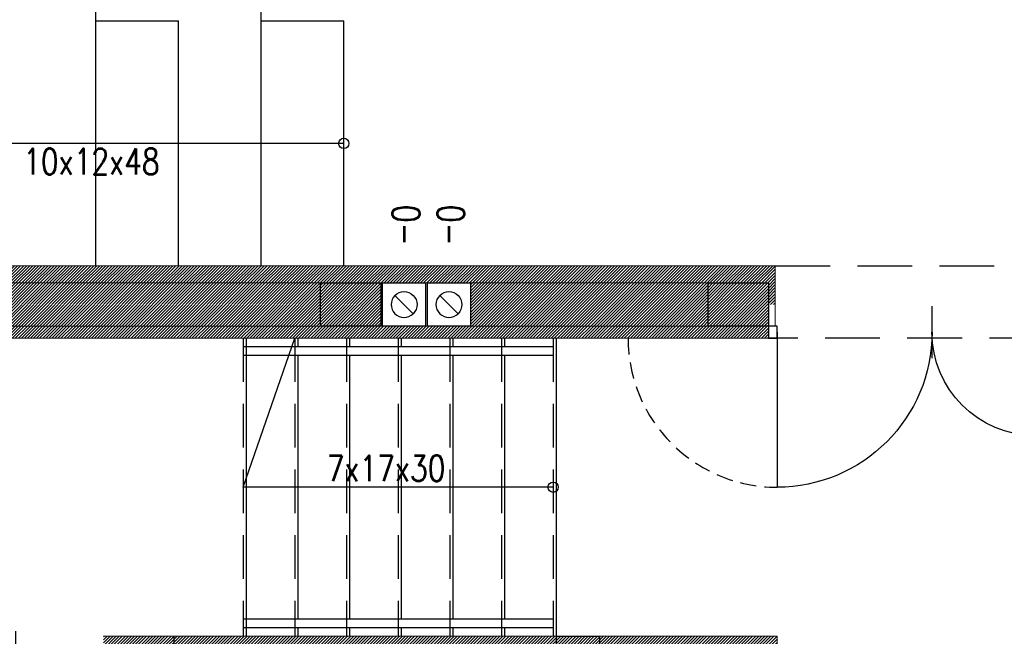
# Model space of a CAD drawing. Header units: inches. Extents: x 27484 to 71626, y -45113 to 39.
# Tile 63 of 256: x 35083 to 35654, y -34258 to -33900. Entities that reach past the tile are written whole.
import ezdxf
from ezdxf.enums import TextEntityAlignment as Align

# ---------------------------------------------------------------- set-up
doc = ezdxf.new("R2010")
doc.units = ezdxf.units.IN
doc.header["$LTSCALE"] = 50
doc.header["$MEASUREMENT"] = 0
doc.linetypes.add('DASHED2', pattern=[9.525, 6.35, -3.175])
doc.linetypes.add('HIDDEN', pattern=[0.375, 0.25, -0.125])
for name, color, linetype, lineweight in [('0-OPISY', 165, 'Continuous', 18), ('A-PRZERYW', 7, 'DASHED2', 18), ('A-SCIANY', 5, 'Continuous', 18), ('A-WID', 1, 'Continuous', 9), ('A-ść. istn.', 8, 'Continuous', 0), ('mat', 7, 'Continuous', 9), ('R-MET-DRZ', 7, 'Continuous', 15)]:
    doc.layers.add(name, color=color, linetype=linetype, lineweight=lineweight)
for name, color, linetype in [('A-rdzenie zelbetowe', 6, 'Continuous'), ('B-IWE', 2, 'Continuous'), ('B-IWE-KAN', 7, 'Continuous'), ('przebicia w scianach', 2, 'HIDDEN'), ('R-MET-IWE', 2, 'Continuous'), ('rz_wentylacja', 10, 'Continuous'), ('S-DRZ-', 7, 'Continuous'), ('S-DRZ-O', 7, 'Continuous'), ('S-DRZ-SKRZYD', 5, 'Continuous'), ('S-DRZ-WEGAR', 7, 'Continuous')]:
    doc.layers.add(name, color=color, linetype=linetype)
doc.styles.get("Standard").update_dxf_attribs({"font": 'romans.shx'})
doc.styles.add('TOM', font='simplex.shx', dxfattribs={"width": 0.8, "height": 50})
pattern_1 = [(45, (31560.1443, -34930.5661), (-0.88388348, 0.88388348), [])]

# ---------------------------------------------------------------- blocks, each defined once
blk = doc.blocks.new('D90-L-DL')
at = {"layer": 'S-DRZ-'}
blk.add_arc((-45, 0), 90, 270, 0, dxfattribs=at)
at = {"layer": 'S-DRZ-O'}
blk.add_line((0, 15.12), (0, -15.12), dxfattribs=at)
at = {"layer": 'S-DRZ-SKRZYD'}
blk.add_line((-45, 0), (-45, -90), dxfattribs=at)
at = {"layer": 'S-DRZ-WEGAR'}
for points in [[(-50, -3.5), (-45, -3.5), (-45, 3.5), (-50, 3.5)], [(45, 3.5), (50, 3.5), (50, -3.5), (45, -3.5)]]:
    blk.add_lwpolyline(points, close=True, dxfattribs=at)
blk = doc.blocks.new('A$C788011A3')
at = {"layer": 'S-DRZ-'}
for centre, radius, start, end in [((5, 15.12), 90, 360, 90), ((155, 15.12), 60.07, 90, 180)]:
    blk.add_arc(centre, radius, start, end, dxfattribs=at)
at = {"layer": 'S-DRZ-O'}
blk.add_line((94.93, 0), (94.93, 30.24), dxfattribs=at)
at = {"layer": 'S-DRZ-SKRZYD'}
for p, q in [((5, 15.12), (5, 105.12)), ((155, 15.12), (155, 75.19))]:
    blk.add_line(p, q, dxfattribs=at)
at = {"layer": 'S-DRZ-WEGAR'}
for points in [[(0, 18.62), (5, 18.62), (5, 11.62), (0, 11.62)], [(155, 18.62), (160, 18.62), (160, 11.62), (155, 11.62)]]:
    blk.add_lwpolyline(points, close=True, dxfattribs=at)
blk = doc.blocks.new('IWE0W')
at = {"layer": 'B-IWE-KAN'}
blk.add_lwpolyline([(0.854, 0.854, -1), (0.146, 0.146), (0.854, 0.854, 1), (0.146, 0.146)], format="xyb", dxfattribs=at)
blk = doc.blocks.new('IWE0W011')
at = {"layer": 'B-IWE'}
blk.add_lwpolyline([(0, 0), (25, 0), (25, 25), (0, 25), (0, 0)], dxfattribs=at)
at = {"xscale": 15, "yscale": 15, "zscale": 15}
blk.add_blockref('IWE0W', (5, 5), dxfattribs=at)
at = {"layer": 'R-MET-IWE', "width": 0.75}
blk.add_attdef('NR', text='', height=9.5, dxfattribs=at).set_placement((12.5, 37), align=Align.MIDDLE)

msp = doc.modelspace()

# ---------------------------------------------------------------- hatches: boundary and pattern name
at = {"layer": 'A-ść. istn.', "ltscale": 0.1}
h = msp.add_hatch(dxfattribs=at)
h.set_pattern_fill('ANSI31', color=256, scale=10)
h.set_pattern_definition(pattern_1)
h.paths.add_polyline_path([(35482.48246, -34053.06607), (35344.48246, -34053.06607), (35344.48246, -34065.56607), (35482.48246, -34065.56607)])
h.paths.add_polyline_path([(35482.48246, -34065.56607), (35344.48246, -34065.56607), (35344.48246, -34078.06607), (35482.48246, -34078.06607)])
h.paths.add_polyline_path([(35509.98246, -34043.06607), (34897.23633, -34043.06607), (34897.23633, -34053.06607), (35509.98246, -34053.06607)])
h.paths.add_polyline_path([(35521.48246, -34043.06607), (35509.98246, -34043.06607), (35509.98246, -34053.06607), (35517.48246, -34053.06607), (35517.48246, -34065.56607), (35521.48246, -34065.56607)])
h = msp.add_hatch(dxfattribs=at)
h.set_pattern_fill('ANSI31', color=256, scale=10)
h.set_pattern_definition(pattern_1)
h.paths.add_polyline_path([(34417.48246, -34053.06607), (34452.48246, -34053.06607), (34452.48246, -34078.06607), (34417.48246, -34078.06607)])
h.paths.add_polyline_path([(34837.48246, -34053.06607), (34872.48246, -34053.06607), (34872.48246, -34078.06607), (34837.48246, -34078.06607)])
h.paths.add_polyline_path([(35257.48246, -34053.06607), (35292.48246, -34053.06607), (35292.48246, -34078.06607), (35257.48246, -34078.06607)])
h.paths.add_polyline_path([(35482.48246, -34053.06607), (35517.48246, -34053.06607), (35517.48246, -34078.06607), (35482.48246, -34078.06607)])
h.paths.add_polyline_path([(35677.48246, -34053.06607), (35712.48246, -34053.06607), (35712.48246, -34078.06607), (35677.48246, -34078.06607)])
h = msp.add_hatch(dxfattribs=at)
h.set_pattern_fill('ANSI31', color=256, scale=10)
h.set_pattern_definition(pattern_1)
h.paths.add_polyline_path([(35257.48246, -34053.06607), (34897.23633, -34053.06607), (34897.23633, -34065.56607), (35257.48246, -34065.56607)])
h.paths.add_polyline_path([(35257.48246, -34065.56607), (34897.23633, -34065.56607), (34897.23633, -34078.06607), (35257.48246, -34078.06607)])
h = msp.add_hatch(dxfattribs=at)
h.set_pattern_fill('ANSI31', color=256, scale=10)
h.set_pattern_definition(pattern_1)
h.paths.add_polyline_path([(35411.15884, -34085.06607), (35411.15884, -34078.06607), (34837.48246, -34078.06607), (34837.48246, -34085.06607)])
h.paths.add_polyline_path([(35411.15884, -34078.06607), (35411.15884, -34085.06607), (35509.98246, -34085.06607), (35509.98246, -34078.06607), (35482.48246, -34078.06607)])
h.paths.add_polyline_path([(35517.48246, -34085.06607), (35517.48246, -34078.06607), (35509.98246, -34078.06607), (35509.98246, -34085.06607)])
h = msp.add_hatch(dxfattribs=at)
h.set_pattern_fill('ANSI31', color=256, scale=10)
h.set_pattern_definition(pattern_1)
h.paths.add_polyline_path([(35509.98246, -34258.06607), (35419.48246, -34258.06607), (35419.48246, -34270.56607), (35509.98246, -34270.56607)])
h.paths.add_polyline_path([(35509.98246, -34270.56607), (35419.48246, -34270.56607), (35419.48246, -34283.06607), (35497.48246, -34283.06607), (35497.48246, -34284.06607), (35509.98246, -34284.06607)])
h.paths.add_polyline_path([(35522.48246, -34270.56607), (35509.98246, -34270.56607), (35509.98246, -34284.06607), (35522.48246, -34284.06607)])
h.paths.add_polyline_path([(35522.48246, -34258.06607), (35509.98246, -34258.06607), (35509.98246, -34270.56607), (35522.48246, -34270.56607)])
edge = h.paths.add_edge_path()
edge.add_line((35522.48246, -34284.06607), (35509.98246, -34284.06607))
edge.add_line((35509.98246, -34284.06607), (35509.98246, -34289.06607))
edge.add_arc((35509.98246, -34296.56607), 7.5, 45, 90.0000004, ccw=False)
edge.add_arc((35509.98246, -34296.56607), 7.5, -90.0000004, 45, ccw=False)
edge.add_line((35509.98246, -34304.06607), (35509.98246, -34309.06607))
edge.add_line((35509.98246, -34309.06607), (35522.48246, -34309.06607))
edge.add_line((35522.48246, -34309.06607), (35522.48246, -34284.06607))
edge = h.paths.add_edge_path()
edge.add_line((35509.98246, -34284.06607), (35497.48246, -34284.06607))
edge.add_line((35497.48246, -34284.06607), (35497.48246, -34309.06607))
edge.add_line((35497.48246, -34309.06607), (35509.98246, -34309.06607))
edge.add_line((35509.98246, -34309.06607), (35509.98246, -34304.06607))
edge.add_arc((35509.98246, -34296.56607), 7.5, 225, 269.9999996, ccw=False)
edge.add_arc((35509.98246, -34296.56607), 7.5, 90.0000004, 225, ccw=False)
edge.add_line((35509.98246, -34289.06607), (35509.98246, -34284.06607))
edge = h.paths.add_edge_path()
edge.add_line((35419.48246, -34258.06607), (35394.48246, -34258.06607))
edge.add_line((35394.48246, -34258.06607), (35394.48246, -34270.56607))
edge.add_line((35394.48246, -34270.56607), (35399.48246, -34270.56607))
edge.add_arc((35406.98246, -34270.56607), 7.5, 135, 180.0000001, ccw=False)
edge.add_arc((35406.98246, -34270.56607), 7.5, -0.0000001, 135, ccw=False)
edge.add_line((35414.48246, -34270.56607), (35419.48246, -34270.56607))
edge.add_line((35419.48246, -34270.56607), (35419.48246, -34258.06607))
edge = h.paths.add_edge_path()
edge.add_line((35419.48246, -34270.56607), (35414.48246, -34270.56607))
edge.add_arc((35406.98246, -34270.56607), 7.5, 315, 359.9999999, ccw=False)
edge.add_arc((35406.98246, -34270.56607), 7.5, 180.0000001, 315, ccw=False)
edge.add_line((35399.48246, -34270.56607), (35394.48246, -34270.56607))
edge.add_line((35394.48246, -34270.56607), (35394.48246, -34283.06607))
edge.add_line((35394.48246, -34283.06607), (35419.48246, -34283.06607))
edge.add_line((35419.48246, -34283.06607), (35419.48246, -34270.56607))
h.paths.add_polyline_path([(35394.48246, -34270.56607), (35131.48246, -34270.56607), (35131.48246, -34283.06607), (35213.48246, -34283.06607), (35213.48246, -34347.06607), (35225.48246, -34347.06607), (35225.48246, -34283.06607), (35375.48246, -34283.06607), (35375.48246, -34347.06607), (35387.48246, -34347.06607), (35387.48246, -34283.06607), (35394.48246, -34283.06607)])
h.paths.add_polyline_path([(35394.48246, -34258.06607), (35131.48246, -34258.06607), (35131.48246, -34270.56607), (35394.48246, -34270.56607)])

# ---------------------------------------------------------------- linework, layer by layer
at = {"layer": 'A-PRZERYW', "lineweight": -3, "ltscale": 0.1}
for p, q in [((35521.48246, -34043.06607), (35673.48246, -34043.06607)), ((35677.48246, -34085.06607), (35517.48246, -34085.06607))]:
    msp.add_line(p, q, dxfattribs=at)
at = {"layer": 'A-PRZERYW', "lineweight": -3, "ltscale": 0.03}
msp.add_arc((35522.48246, -34085.06607), 86.5, 180, 270, dxfattribs=at)
at = {"layer": 'A-rdzenie zelbetowe', "ltscale": 0.1}
for points in [[(35257.48246, -34053.06607), (35292.48246, -34053.06607), (35292.48246, -34078.06607), (35257.48246, -34078.06607)], [(35482.48246, -34053.06607), (35517.48246, -34053.06607), (35517.48246, -34078.06607), (35482.48246, -34078.06607)]]:
    msp.add_lwpolyline(points, close=True, dxfattribs=at)
at = {"layer": 'A-SCIANY', "ltscale": 3}
for p, q in [((34833.48246, -34043.06607), (35521.48246, -34043.06607)), ((35521.48246, -34043.06607), (35521.48246, -34078.06607)), ((34837.48246, -34085.06607), (35517.48246, -34085.06607))]:
    msp.add_line(p, q, dxfattribs=at)
for points in [[(35131.48246, -34258.06607), (35522.48246, -34258.06607)], [(35522.48246, -34258.06607), (35522.48246, -34385.06607)]]:
    msp.add_lwpolyline(points, dxfattribs=at)
at = {"layer": 'A-WID', "lineweight": -2}
for p, q in [((35126.98277, -34043.06607), (35126.98277, -32581.06607)), ((35222.98277, -34043.06607), (35222.98277, -32581.06607)), ((35174.98277, -34043.06607), (35174.98277, -33901.06607)), ((35270.98277, -34043.06607), (35270.98277, -33901.06607)), ((35270.98277, -33972.06607), (34838.98277, -33972.06607)), ((35212.48246, -34171.56607), (35242.48246, -34085.06607)), ((35214.48246, -34258.06607), (35214.48246, -34085.06607)), ((35244.48246, -34090.06607), (35244.48246, -34085.06607)), ((35274.48246, -34090.06607), (35274.48246, -34085.06607)), ((35304.48246, -34090.06607), (35304.48246, -34085.06607)), ((35334.48246, -34090.06607), (35334.48246, -34085.06607)), ((35364.48246, -34090.06607), (35364.48246, -34085.06607)), ((35394.48246, -34258.06607), (35394.48246, -34085.06607)), ((35244.48246, -34248.06607), (35244.48246, -34095.06607)), ((35274.48246, -34248.06607), (35274.48246, -34095.06607)), ((35304.48246, -34248.06607), (35304.48246, -34095.06607)), ((35334.48246, -34248.06607), (35334.48246, -34095.06607)), ((35364.48246, -34248.06607), (35364.48246, -34095.06607)), ((35392.48246, -34171.56607), (35212.48246, -34171.56607)), ((35244.48246, -34258.06607), (35244.48246, -34253.06607)), ((35274.48246, -34258.06607), (35274.48246, -34253.06607)), ((35304.48246, -34258.06607), (35304.48246, -34253.06607)), ((35334.48246, -34258.06607), (35334.48246, -34253.06607)), ((35364.48246, -34258.06607), (35364.48246, -34253.06607))]:
    msp.add_line(p, q, dxfattribs=at)
at = {"layer": 'A-WID', "linetype": 'DASHED2', "lineweight": -2, "ltscale": 0.08}
for p, q in [((35212.48246, -34085.06607), (35212.48246, -34258.06607)), ((35242.48246, -34085.06607), (35242.48246, -34258.06607)), ((35272.48246, -34085.06607), (35272.48246, -34258.06607)), ((35302.48246, -34085.06607), (35302.48246, -34258.06607)), ((35332.48246, -34085.06607), (35332.48246, -34258.06607)), ((35362.48246, -34085.06607), (35362.48246, -34258.06607)), ((35392.48246, -34085.06607), (35392.48246, -34258.06607))]:
    msp.add_line(p, q, dxfattribs=at)
at = {"layer": 'A-WID', "lineweight": -2}
for points in [[(35126.98277, -33901.06607), (35174.98277, -33901.06607)], [(35222.98277, -33901.06607), (35270.98277, -33901.06607)], [(35392.48246, -34090.06607), (35212.48246, -34090.06607)], [(35392.48246, -34095.06607), (35212.48246, -34095.06607)], [(35392.48246, -34248.06607), (35212.48246, -34248.06607)], [(35392.48246, -34253.06607), (35212.48246, -34253.06607)]]:
    msp.add_lwpolyline(points, dxfattribs=at)
for centre in [(35270.98277, -33972.06607), (35392.48246, -34171.56607)]:
    msp.add_circle(centre, 3, dxfattribs=at)
at = {"layer": 'mat'}
for p, q in [((34837.48246, -34053.06607), (35517.48246, -34053.06607)), ((34837.48246, -34078.06607), (35517.48246, -34078.06607))]:
    msp.add_line(p, q, dxfattribs=at)
at = {"layer": 'przebicia w scianach', "ltscale": 0.5}
msp.add_line((35172.48246, -34283.06607), (35172.48246, -34258.06607), dxfattribs=at)

# ---------------------------------------------------------------- block references
at = {"layer": 'R-MET-DRZ', "xscale": -1, "rotation": 180}
msp.add_blockref('A$C788011A3', (35517.48259, -34066.44732), dxfattribs=at)
at = {"layer": 'R-MET-DRZ', "extrusion": (0, 0, -1), "xscale": -1.020000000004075, "yscale": 1.019999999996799, "zscale": -1.019999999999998}
msp.add_blockref('D90-L-DL', (-35080.48246, -34270.56607), dxfattribs=at)
at = {"layer": 'rz_wentylacja'}
ref = msp.add_blockref('IWE0W011', (35318.48246, -34078.06607), dxfattribs=dict(at, xscale=-1))
ref.add_attrib('NR', '0-', (35299.12677, -34007.73), dxfattribs={"layer": 'R-MET-IWE', "height": 16, "rotation": 270, "width": 0.75})
ref = msp.add_blockref('IWE0W011', (35344.48246, -34078.06607), dxfattribs=dict(at, xscale=-1))
ref.add_attrib('NR', '0-', (35325.12677, -34007.73), dxfattribs={"layer": 'R-MET-IWE', "height": 16, "rotation": 270, "width": 0.75})
ref = msp.add_blockref('IWE0W011', (35394.48246, -34258.06607), dxfattribs=dict(at, xscale=-1, rotation=180))
ref.add_attrib('NR', 'k.s.-', (35413.83816, -34331.98103), dxfattribs={"layer": 'R-MET-IWE', "height": 16, "rotation": 90, "width": 0.75})

# ---------------------------------------------------------------- texts
at = {"layer": '0-OPISY', "color": 2, "char_height": 15, "width": 175.0427759, "attachment_point": 1, "rotation": 0.0285131, "style": 'TOM'}
for s, insert in [('10x12x48', (35084.8591, -33975.08811)), ('7x17x30', (35261.05985, -34153.1132))]:
    msp.add_mtext(s, dxfattribs=dict(at, insert=insert))

doc.saveas('drawing.dxf')
